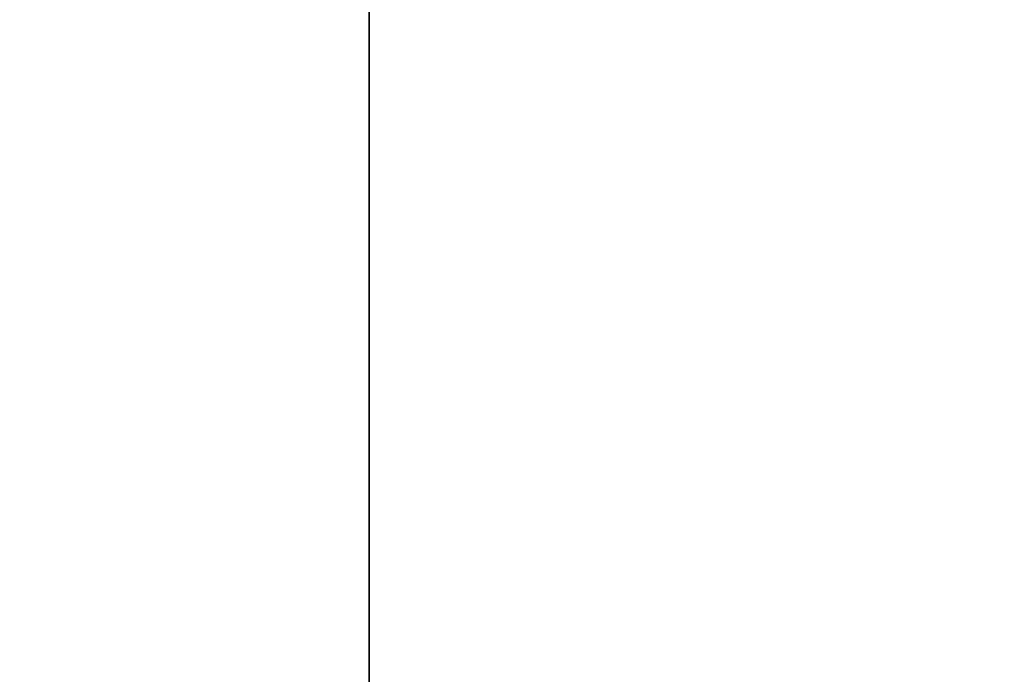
# Model space of a CAD drawing. Header units: millimetres. Extents: x -493 to 6693, y -115 to 135.
# Tile 74 of 172: x -358 to -314, y 16 to 46. Entities that reach past the tile are written whole.
import ezdxf

# ---------------------------------------------------------------- set-up
doc = ezdxf.new("R2010")
doc.units = ezdxf.units.MM
doc.layers.add('151', color=7, linetype='Continuous', true_color=0xffffff)

# ---------------------------------------------------------------- blocks, each defined once
blk = doc.blocks.new('UG_SURFACE_001')
at = {"layer": '151', "color": 252, "linetype": 'Continuous', "lineweight": 35}
for points in [[(-492.5, -15, -7.75), (-492.5, 125, -7.75), (-342.5, 125, -7.75), (-342.5, -15, -7.75)], [(492.5, -15, 2200.25), (492.5, 125, 2200.25), (-492.5, 125, 2200.25), (-492.5, -15, 2200.25)], [(-342.5, -15, -7.75), (-342.5, 125, -7.75), (-342.5, 125, 2050.25), (-342.5, -15, 2050.25)], [(-342.5, -15, 2050.25), (-342.5, 125, 2050.25), (342.5, 125, 2050.25), (342.5, -15, 2050.25)]]:
    blk.add_3dface(points, dxfattribs=at)

msp = doc.modelspace()

# ---------------------------------------------------------------- linework, layer by layer
at = {"layer": '151', "color": 253, "linetype": 'Continuous', "lineweight": -3}
for p, q in [((-342.5, -15, 2050.25), (-342.5, 125, 2050.25)), ((-342.5, 125, -7.75), (-342.5, -15, -7.75))]:
    msp.add_line(p, q, dxfattribs=at)

# ---------------------------------------------------------------- block references
msp.add_blockref('UG_SURFACE_001', (0, 0), dxfattribs=at)

doc.saveas('drawing.dxf')
